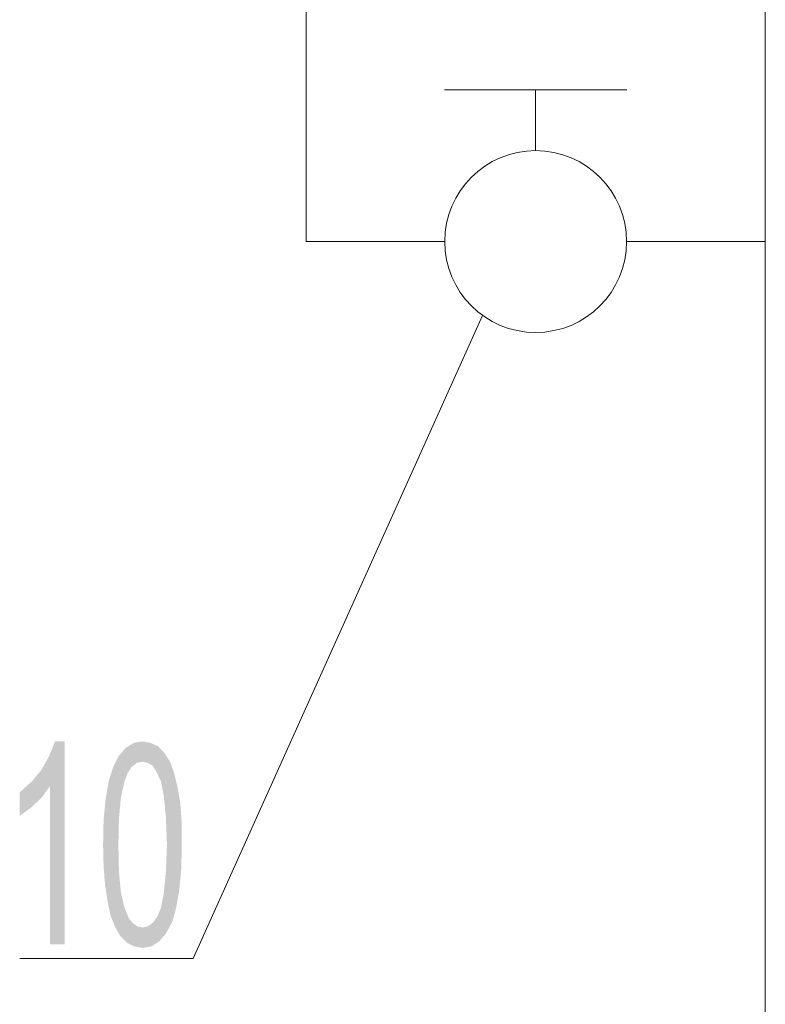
# Model space of a CAD drawing. Header units: millimetres. Extents: x -283 to 124139, y -3891 to 5906.
# Tile 10 of 55: x 843 to 920, y -3143 to -3041. Entities that reach past the tile are written whole.
import ezdxf

# ---------------------------------------------------------------- set-up
doc = ezdxf.new("R2010")
doc.units = ezdxf.units.MM
doc.header["$LTSCALE"] = 20
doc.header["$MEASUREMENT"] = 0
doc.layers.get('0').update_dxf_attribs({"color": 252, "linetype": 'CONTINUOUS'})

msp = doc.modelspace()

# ---------------------------------------------------------------- hatches: boundary and pattern name
h = msp.add_hatch(color=7)
h.dxf.hatch_style = 2
h.paths.add_polyline_path([(847.22, -3136.47), (845.68, -3136.47), (845.68, -3120.11), (844.84, -3121.28), (843.78, -3122.28), (842.56, -3123.18), (842.56, -3120.75), (843.83, -3119.59), (844.84, -3118.37), (845.63, -3116.94), (846.21, -3115.46), (847.22, -3115.46)])
h = msp.add_hatch(color=7)
h.dxf.hatch_style = 2
h.paths.add_polyline_path([(852.83, -3116.94), (853.51, -3116.15), (854.15, -3118.1)])
h = msp.add_hatch(color=7)
h.dxf.hatch_style = 2
h.paths.add_polyline_path([(853.51, -3116.15), (854.36, -3115.62), (855.26, -3115.46)])
h = msp.add_hatch(color=7)
h.dxf.hatch_style = 2
h.paths.add_polyline_path([(853.51, -3116.15), (855.26, -3115.46), (855.26, -3117.57)])
h = msp.add_hatch(color=7)
h.dxf.hatch_style = 2
h.paths.add_polyline_path([(853.51, -3116.15), (854.68, -3117.68), (854.15, -3118.1)])
h = msp.add_hatch(color=7)
h.dxf.hatch_style = 2
h.paths.add_polyline_path([(853.51, -3116.15), (855.26, -3117.57), (854.68, -3117.68)])
h = msp.add_hatch(color=7)
h.dxf.hatch_style = 2
h.paths.add_polyline_path([(855.26, -3115.46), (856.11, -3115.62), (856.9, -3115.99)])
h = msp.add_hatch(color=7)
h.dxf.hatch_style = 2
h.paths.add_polyline_path([(855.26, -3115.46), (856.9, -3115.99), (855.79, -3117.68)])
h = msp.add_hatch(color=7)
h.dxf.hatch_style = 2
h.paths.add_polyline_path([(855.26, -3115.46), (855.79, -3117.68), (855.26, -3117.57)])
h = msp.add_hatch(color=7)
h.dxf.hatch_style = 2
h.paths.add_polyline_path([(856.9, -3115.99), (856.27, -3117.94), (855.79, -3117.68)])
h = msp.add_hatch(color=7)
h.dxf.hatch_style = 2
h.paths.add_polyline_path([(856.9, -3115.99), (856.64, -3118.47), (856.27, -3117.94)])
h = msp.add_hatch(color=7)
h.dxf.hatch_style = 2
h.paths.add_polyline_path([(856.9, -3115.99), (857.17, -3119.59), (856.64, -3118.47)])
h = msp.add_hatch(color=7)
h.dxf.hatch_style = 2
h.paths.add_polyline_path([(856.9, -3115.99), (857.54, -3116.67), (858.12, -3117.57)])
h = msp.add_hatch(color=7)
h.dxf.hatch_style = 2
h.paths.add_polyline_path([(856.9, -3115.99), (858.12, -3117.57), (858.54, -3118.74)])
h = msp.add_hatch(color=7)
h.dxf.hatch_style = 2
h.paths.add_polyline_path([(856.9, -3115.99), (858.54, -3118.74), (857.17, -3119.59)])
h = msp.add_hatch(color=7)
h.dxf.hatch_style = 2
h.paths.add_polyline_path([(851.77, -3119.59), (852.24, -3118.1), (852.83, -3116.94)])
h = msp.add_hatch(color=7)
h.dxf.hatch_style = 2
h.paths.add_polyline_path([(851.77, -3119.59), (852.83, -3116.94), (853.73, -3118.74)])
h = msp.add_hatch(color=7)
h.dxf.hatch_style = 2
h.paths.add_polyline_path([(852.83, -3116.94), (854.15, -3118.1), (853.73, -3118.74)])
h = msp.add_hatch(color=7)
h.dxf.hatch_style = 2
h.paths.add_polyline_path([(851.77, -3119.59), (853.73, -3118.74), (853.41, -3119.59)])
h = msp.add_hatch(color=7)
h.dxf.hatch_style = 2
h.paths.add_polyline_path([(858.54, -3118.74), (857.48, -3121.17), (857.17, -3119.59)])
h = msp.add_hatch(color=7)
h.dxf.hatch_style = 2
h.paths.add_polyline_path([(858.54, -3118.74), (858.91, -3120.22), (857.48, -3121.17)])
h = msp.add_hatch(color=7)
h.dxf.hatch_style = 2
h.paths.add_polyline_path([(853.41, -3119.59), (853.04, -3121.23), (851.45, -3121.44)])
h = msp.add_hatch(color=7)
h.dxf.hatch_style = 2
h.paths.add_polyline_path([(853.41, -3119.59), (851.45, -3121.44), (851.77, -3119.59)])
h = msp.add_hatch(color=7)
h.dxf.hatch_style = 2
h.paths.add_polyline_path([(857.48, -3121.17), (858.91, -3120.22), (859.18, -3121.91)])
h = msp.add_hatch(color=7)
h.dxf.hatch_style = 2
h.paths.add_polyline_path([(853.04, -3121.23), (852.83, -3123.45), (851.24, -3123.61)])
h = msp.add_hatch(color=7)
h.dxf.hatch_style = 2
h.paths.add_polyline_path([(853.04, -3121.23), (851.24, -3123.61), (851.45, -3121.44)])
h = msp.add_hatch(color=7)
h.dxf.hatch_style = 2
h.paths.add_polyline_path([(857.69, -3123.34), (857.48, -3121.17), (859.18, -3121.91)])
h = msp.add_hatch(color=7)
h.dxf.hatch_style = 2
h.paths.add_polyline_path([(857.69, -3123.34), (859.18, -3121.91), (859.33, -3123.92)])
h = msp.add_hatch(color=7)
h.dxf.hatch_style = 2
h.paths.add_polyline_path([(852.83, -3123.45), (852.77, -3126.15), (851.19, -3126.15)])
h = msp.add_hatch(color=7)
h.dxf.hatch_style = 2
h.paths.add_polyline_path([(852.83, -3123.45), (851.19, -3126.15), (851.24, -3123.61)])
h = msp.add_hatch(color=7)
h.dxf.hatch_style = 2
h.paths.add_polyline_path([(857.8, -3126.15), (857.69, -3123.34), (859.33, -3123.92)])
h = msp.add_hatch(color=7)
h.dxf.hatch_style = 2
h.paths.add_polyline_path([(857.8, -3126.15), (859.33, -3123.92), (859.33, -3126.15)])
h = msp.add_hatch(color=7)
h.dxf.hatch_style = 2
h.paths.add_polyline_path([(852.77, -3126.15), (851.24, -3128.42), (851.19, -3126.15)])
h = msp.add_hatch(color=7)
h.dxf.hatch_style = 2
h.paths.add_polyline_path([(852.77, -3126.15), (852.83, -3128.95), (851.24, -3128.42)])
h = msp.add_hatch(color=7)
h.dxf.hatch_style = 2
h.paths.add_polyline_path([(857.69, -3128.9), (857.8, -3126.15), (859.33, -3126.15)])
h = msp.add_hatch(color=7)
h.dxf.hatch_style = 2
h.paths.add_polyline_path([(857.69, -3128.9), (859.33, -3126.15), (859.28, -3128.69)])
h = msp.add_hatch(color=7)
h.dxf.hatch_style = 2
h.paths.add_polyline_path([(852.83, -3128.95), (851.4, -3130.38), (851.24, -3128.42)])
h = msp.add_hatch(color=7)
h.dxf.hatch_style = 2
h.paths.add_polyline_path([(852.83, -3128.95), (853.04, -3131.12), (851.4, -3130.38)])
h = msp.add_hatch(color=7)
h.dxf.hatch_style = 2
h.paths.add_polyline_path([(857.48, -3131.07), (857.69, -3128.9), (859.28, -3128.69)])
h = msp.add_hatch(color=7)
h.dxf.hatch_style = 2
h.paths.add_polyline_path([(857.48, -3131.07), (859.28, -3128.69), (859.07, -3130.86)])
h = msp.add_hatch(color=7)
h.dxf.hatch_style = 2
h.paths.add_polyline_path([(853.04, -3131.12), (851.66, -3132.07), (851.4, -3130.38)])
h = msp.add_hatch(color=7)
h.dxf.hatch_style = 2
h.paths.add_polyline_path([(851.98, -3133.56), (851.66, -3132.07), (853.04, -3131.12)])
h = msp.add_hatch(color=7)
h.dxf.hatch_style = 2
h.paths.add_polyline_path([(851.98, -3133.56), (853.04, -3131.12), (853.41, -3132.71)])
h = msp.add_hatch(color=7)
h.dxf.hatch_style = 2
h.paths.add_polyline_path([(857.17, -3132.71), (857.48, -3131.07), (859.07, -3130.86)])
h = msp.add_hatch(color=7)
h.dxf.hatch_style = 2
h.paths.add_polyline_path([(857.17, -3132.71), (859.07, -3130.86), (858.75, -3132.71)])
h = msp.add_hatch(color=7)
h.dxf.hatch_style = 2
h.paths.add_polyline_path([(853.67, -3136.31), (851.98, -3133.56), (853.41, -3132.71)])
h = msp.add_hatch(color=7)
h.dxf.hatch_style = 2
h.paths.add_polyline_path([(853.67, -3136.31), (852.46, -3134.72), (851.98, -3133.56)])
h = msp.add_hatch(color=7)
h.dxf.hatch_style = 2
h.paths.add_polyline_path([(853.67, -3136.31), (853.41, -3132.71), (853.88, -3133.82)])
h = msp.add_hatch(color=7)
h.dxf.hatch_style = 2
h.paths.add_polyline_path([(857.69, -3135.35), (856.37, -3134.19), (856.79, -3133.61)])
h = msp.add_hatch(color=7)
h.dxf.hatch_style = 2
h.paths.add_polyline_path([(858.75, -3132.71), (857.69, -3135.35), (856.79, -3133.61)])
h = msp.add_hatch(color=7)
h.dxf.hatch_style = 2
h.paths.add_polyline_path([(858.75, -3132.71), (856.79, -3133.61), (857.17, -3132.71)])
h = msp.add_hatch(color=7)
h.dxf.hatch_style = 2
h.paths.add_polyline_path([(858.75, -3132.71), (858.33, -3134.19), (857.69, -3135.35)])
h = msp.add_hatch(color=7)
h.dxf.hatch_style = 2
h.paths.add_polyline_path([(853.67, -3136.31), (852.98, -3135.62), (852.46, -3134.72)])
h = msp.add_hatch(color=7)
h.dxf.hatch_style = 2
h.paths.add_polyline_path([(853.67, -3136.31), (853.88, -3133.82), (854.31, -3134.3)])
h = msp.add_hatch(color=7)
h.dxf.hatch_style = 2
h.paths.add_polyline_path([(853.67, -3136.31), (854.31, -3134.3), (854.73, -3134.61)])
h = msp.add_hatch(color=7)
h.dxf.hatch_style = 2
h.paths.add_polyline_path([(854.73, -3134.61), (854.41, -3136.68), (853.67, -3136.31)])
h = msp.add_hatch(color=7)
h.dxf.hatch_style = 2
h.paths.add_polyline_path([(854.73, -3134.61), (855.26, -3136.84), (854.41, -3136.68)])
h = msp.add_hatch(color=7)
h.dxf.hatch_style = 2
h.paths.add_polyline_path([(854.73, -3134.61), (855.26, -3134.72), (855.26, -3136.84)])
h = msp.add_hatch(color=7)
h.dxf.hatch_style = 2
h.paths.add_polyline_path([(857.01, -3136.15), (855.26, -3134.72), (855.84, -3134.61)])
h = msp.add_hatch(color=7)
h.dxf.hatch_style = 2
h.paths.add_polyline_path([(857.01, -3136.15), (855.26, -3136.84), (855.26, -3134.72)])
h = msp.add_hatch(color=7)
h.dxf.hatch_style = 2
h.paths.add_polyline_path([(857.01, -3136.15), (855.84, -3134.61), (856.37, -3134.19)])
h = msp.add_hatch(color=7)
h.dxf.hatch_style = 2
h.paths.add_polyline_path([(857.69, -3135.35), (857.01, -3136.15), (856.37, -3134.19)])
h = msp.add_hatch(color=7)
h.dxf.hatch_style = 2
h.paths.add_polyline_path([(857.01, -3136.15), (856.21, -3136.68), (855.26, -3136.84)])

# ---------------------------------------------------------------- linework, layer by layer
at = {"color": 1, "lineweight": 0, "true_color": 0xff0000}
for points in [[(872.19, -2578.41), (872.19, -3063.71)], [(886.53, -3063.71), (872.19, -3063.71)], [(919.71, -3063.71), (905.37, -3063.71)]]:
    msp.add_lwpolyline(points, dxfattribs=at)
at = {"color": 7, "lineweight": 0}
for points in [[(919.71, -3254.05), (919.71, -3031.32)], [(886.53, -3048.04), (905.37, -3048.04)], [(895.95, -3054.34), (895.95, -3048.04)], [(860.5, -3137.95), (890.45, -3071.38)], [(842.56, -3137.95), (860.5, -3137.95)]]:
    msp.add_lwpolyline(points, dxfattribs=at)
msp.add_circle((895.95, -3063.73), 9.41, dxfattribs=at)

doc.saveas('drawing.dxf')
